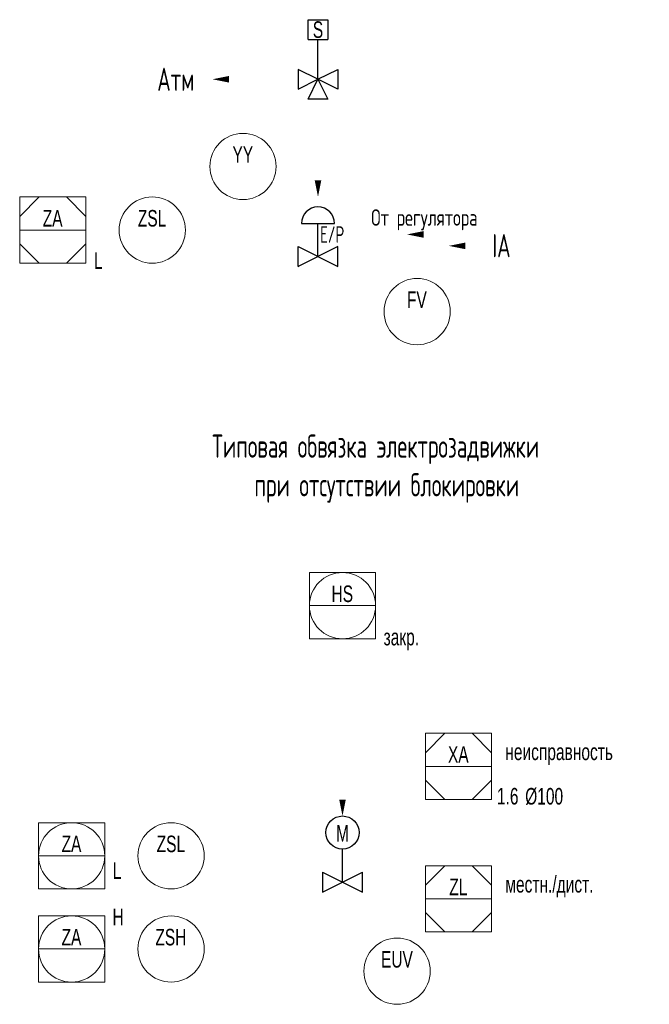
# Paper-space layout 'Технология производства' of a CAD drawing. Header units: millimetres. Extents: x -55 to 5243, y -1379 to 1818.
# Tile 3 of 7: x 899 to 994, y 97 to 245. Entities that reach past the tile are written whole.
import ezdxf
from ezdxf.enums import TextEntityAlignment as Align

# ---------------------------------------------------------------- set-up
doc = ezdxf.new("R2018")
doc.units = ezdxf.units.MM
for name, color, linetype, lineweight in [('text-2.5', 235, 'Continuous', 20), ('TEXT2.5', 244, 'Continuous', 20), ('Маска', 92, 'Continuous', 0), ('Прибор КИП', 1, 'Continuous', 20), ('Существующие  оборудование', 7, 'Continuous', 25)]:
    doc.layers.add(name, color=color, linetype=linetype, lineweight=lineweight)
doc.styles.add('1 List - 2.5', font='wwcade.shx', dxfattribs={"width": 0.7, "oblique": 15, "height": 2.5})
doc.styles.add('25', font='wwcade.shx', dxfattribs={"width": 0.7, "height": 2.5})
doc.styles.add('ГОСТ 2.304', font='CS_Gost2304.shx', dxfattribs={"width": 0.8})

# ---------------------------------------------------------------- blocks, each defined once
blk = doc.blocks.new('*U148')
at = {"layer": 'text-2.5', "style": '1 List - 2.5', "oblique": 15, "width": 0.7, "flags": 5}
blk.add_attdef('NAME_PIPE_TEG', (8.03, 1.83), '', height=2.5, dxfattribs=at)
at = {"layer": 'text-2.5', "lineweight": 30, "oblique": 15, "width": 0.7, "flags": 104}
for tag, p in [('DN', (4.88, -3.12)), ('PN', (4.86, -6.14))]:
    blk.add_attdef(tag, text='', height=2.5, dxfattribs=at).set_placement(p, align=Align.MIDDLE_CENTER)
at = {"color": 3, "lineweight": 0}
blk.add_wipeout([(-3, 1.5), (3, 1.5), (3, -1.5), (1.5, -3), (-1.5, -3), (-3, -1.5), (-3, -1.5)], dxfattribs=at).dxf.layer = 'Маска'
for p, q in [((0, 0), (-3, 1.5)), ((-3, 1.5), (-3, -1.5)), ((0, 0), (3, 1.5)), ((3, 1.5), (3, -1.5)), ((-3, -1.5), (0, 0)), ((-1.5, -3), (0, 0)), ((3, -1.5), (0, 0)), ((0, 0), (1.5, -3)), ((1.5, -3), (-1.5, -3))]:
    blk.add_line(p, q)
at = {"layer": 'text-2.5', "lineweight": 30, "oblique": 15, "width": 0.7, "flags": 104}
blk.add_attdef('INDIFIK', text='', height=2.5, dxfattribs=at).set_placement((-0.03, 3), align=Align.MIDDLE_CENTER)
blk = doc.blocks.new('*U147')
for p, q in [((-1.5, 6), (-1.5, 9)), ((-1.5, 9), (1.5, 9)), ((1.5, 9), (1.5, 6)), ((-1.5, 6), (1.5, 6)), ((0, 0), (0, 6))]:
    blk.add_line(p, q)
at = {"layer": 'TEXT2.5', "style": '25', "width": 0.7, "flags": 8}
blk.add_attdef('FUNCTION', text='', height=2.5, dxfattribs=at).set_placement((0, 7.5), align=Align.MIDDLE_CENTER)
blk = doc.blocks.new('*U155')
for p, q in [((-2.5, 5), (2.5, 5)), ((0, 0), (0, 5)), ((-3, -1.5), (3, 1.5)), ((-3, 1.5), (-3, -1.5)), ((-3, 1.5), (3, -1.5)), ((3, -1.5), (3, 1.5))]:
    blk.add_line(p, q)
blk.add_arc((0, 5), 2.5, 0, 180)
at = {"layer": 'text-2.5', "style": '1 List - 2.5', "oblique": 15, "width": 0.7, "flags": 1}
for tag, p in [('NAME_PIPE_TEG', (20.62, 3.83)), ('MARKA', (25.77, -6.39)), ('KV', (25.28, -9.57))]:
    blk.add_attdef(tag, p, '', height=2.5, dxfattribs=at)
at = {"layer": 'text-2.5', "lineweight": 30, "oblique": 15, "width": 0.7, "flags": 104}
for tag, p in [('DN', (27.55, 1.41)), ('PN', (27.65, -1.74))]:
    blk.add_attdef(tag, text='', height=2.5, dxfattribs=at).set_placement(p, align=Align.MIDDLE_CENTER)
at = {"color": 3, "lineweight": 0}
blk.add_wipeout([(-3, -1.5), (3, -1.5), (3, 1.5), (-3, 1.5)], dxfattribs=at).dxf.layer = 'Маска'
for p, q in [((0, 0), (0, 5)), ((-3, -1.5), (-3, 1.5)), ((-3, 1.5), (3, -1.5)), ((3, 1.5), (-3, -1.5)), ((3, -1.5), (3, 1.5))]:
    blk.add_line(p, q)
at = {"layer": 'text-2.5', "style": '1 List - 2.5', "oblique": 15, "width": 0.7, "flags": 4}
blk.add_attdef('POSITION_MECHANISM_FC', text='', height=2.5, dxfattribs=at).set_placement((0.01, -3), align=Align.MIDDLE_CENTER)
blk = doc.blocks.new('*U152')
blk.add_lwpolyline([(0, 0, 0, 2, 0), (5, 0, 3, 3, 0)], format="xyseb")
blk = doc.blocks.new('*U231')
blk.add_circle((0, 0), 5)
at = {"layer": 'text-2.5', "style": '25', "width": 0.7}
for tag, p, flags in [('HH2', (6.2, 13), 8), ('HH1', (6.2, 9), 8), ('H2', (6.2, 5), 8), ('H1', (6.2, 1), 8), ('FAILMODE', (-5.62, -8.2), 9)]:
    blk.add_attdef(tag, p, '', height=2.5, dxfattribs=dict(at, flags=flags))
at = {"layer": 'text-2.5', "style": '25', "width": 0.7, "flags": 8}
for tag, p in [('NOTE', (-7, 7.5)), ('L1', (6.2, -1)), ('L2', (6.2, -5)), ('LL1', (6.2, -9)), ('LL2', (6.2, -13))]:
    blk.add_attdef(tag, text='', height=2.5, dxfattribs=at).set_placement(p, align=Align.TOP_LEFT)
for tag, p in [('FUNCTION', (-0.03, 1.79)), ('TAG', (0, -2.04))]:
    blk.add_attdef(tag, text='', height=2.5, dxfattribs=at).set_placement(p, align=Align.MIDDLE_CENTER)
blk = doc.blocks.new('*U150')
blk.add_lwpolyline([(0, 0, 0, 2, 0), (0, 5, 3, 3, 0)], format="xyseb")
blk = doc.blocks.new('*U232')
blk.add_circle((0, 0), 5)
at = {"layer": 'text-2.5', "style": '25', "width": 0.7}
for tag, p, flags in [('HH2', (6.2, 13), 8), ('HH1', (6.2, 9), 8), ('H2', (6.2, 5), 8), ('H1', (6.2, 1), 8), ('FAILMODE', (-5.62, -8.2), 9)]:
    blk.add_attdef(tag, p, '', height=2.5, dxfattribs=dict(at, flags=flags))
at = {"layer": 'text-2.5', "style": '25', "width": 0.7, "flags": 8}
for tag, p in [('NOTE', (-7, 7.5)), ('L1', (6.2, -1)), ('L2', (6.2, -5)), ('LL1', (6.2, -9)), ('LL2', (6.2, -13))]:
    blk.add_attdef(tag, text='', height=2.5, dxfattribs=at).set_placement(p, align=Align.TOP_LEFT)
for tag, p in [('FUNCTION', (-0.03, 1.79)), ('TAG', (0, -2.04))]:
    blk.add_attdef(tag, text='', height=2.5, dxfattribs=at).set_placement(p, align=Align.MIDDLE_CENTER)
blk = doc.blocks.new('*U233')
blk.add_circle((0, 0), 5)
at = {"layer": 'text-2.5', "style": '25', "width": 0.7}
for tag, p, flags in [('HH2', (6.2, 13), 8), ('HH1', (6.2, 9), 8), ('H2', (6.2, 5), 8), ('H1', (6.2, 1), 8), ('FAILMODE', (-5.62, -8.2), 9)]:
    blk.add_attdef(tag, p, '', height=2.5, dxfattribs=dict(at, flags=flags))
at = {"layer": 'text-2.5', "style": '25', "width": 0.7, "flags": 8}
for tag, p in [('NOTE', (-7, 7.5)), ('L1', (6.2, -1)), ('L2', (6.2, -5)), ('LL1', (6.2, -9)), ('LL2', (6.2, -13))]:
    blk.add_attdef(tag, text='', height=2.5, dxfattribs=at).set_placement(p, align=Align.TOP_LEFT)
for tag, p in [('FUNCTION', (-0.03, 1.79)), ('TAG', (0, -2.04))]:
    blk.add_attdef(tag, text='', height=2.5, dxfattribs=at).set_placement(p, align=Align.MIDDLE_CENTER)
blk = doc.blocks.new('*U235')
at = {"color": 0}
for p, q in [((-5, 2.07), (-2.07, 5)), ((-4.82, 5), (4.82, 5)), ((5, 2.07), (2.07, 5)), ((-5, -2.07), (-2.07, -5)), ((5, -2.07), (2.07, -5)), ((-4.82, -5), (4.82, -5))]:
    blk.add_line(p, q, dxfattribs=at)
for p, q in [((-4.82, 5), (4.82, 5)), ((-5, 0), (5, 0)), ((-4.82, -5), (4.82, -5))]:
    blk.add_line(p, q)
blk.add_lwpolyline([(-5, -5), (5, -5), (5, 5), (-5, 5)], close=True)
at = {"layer": 'text-2.5', "style": '25', "width": 0.7}
for tag, p, flags in [('HH2', (6.2, 13), 8), ('HH1', (6.2, 9), 8), ('H2', (6.2, 5), 8), ('H1', (6.2, 1), 8), ('FAILMODE', (-5.62, -8.2), 9)]:
    blk.add_attdef(tag, p, '', height=2.5, dxfattribs=dict(at, flags=flags))
at = {"layer": 'text-2.5', "style": '25', "width": 0.7, "flags": 8}
for tag, p in [('FUNCTION', (-0.03, 1.79)), ('TAG', (0, -2.04))]:
    blk.add_attdef(tag, text='', height=2.5, dxfattribs=at).set_placement(p, align=Align.MIDDLE_CENTER)
for tag, p in [('L1', (6.2, -1)), ('L2', (6.2, -5)), ('LL1', (6.2, -9)), ('LL2', (6.2, -13))]:
    blk.add_attdef(tag, text='', height=2.5, dxfattribs=at).set_placement(p, align=Align.TOP_LEFT)
blk = doc.blocks.new('*U153')
blk.add_lwpolyline([(0, 0, 0, 2, 0), (5, 0, 3, 3, 0)], format="xyseb")
blk = doc.blocks.new('*U154')
blk.add_lwpolyline([(0, 0, 0, 2, 0), (5, 0, 3, 3, 0)], format="xyseb")
blk = doc.blocks.new('*U163')
blk.add_circle((0.01, 7.5), 2.5)
at = {"layer": 'text-2.5', "style": '1 List - 2.5', "oblique": 15, "width": 0.7, "flags": 1}
for tag, p in [('MARKA', (22.98, 16.7)), ('MOTOR_POWER', (31.09, 13.02)), ('NAME_PIPE_TEG', (21.5, 9.6))]:
    blk.add_attdef(tag, p, '', height=2.5, dxfattribs=at)
at = {"layer": 'text-2.5', "lineweight": 30, "oblique": 15, "width": 0.7, "flags": 104}
for tag, p in [('PN', (23.31, 14.24)), ('DN', (27.57, 14.24))]:
    blk.add_attdef(tag, text='', height=2.5, dxfattribs=at).set_placement(p, align=Align.MIDDLE_CENTER)
at = {"layer": 'text-2.5', "style": '25', "width": 0.7, "flags": 8}
blk.add_attdef('FUNCTION', text='', height=2.5, dxfattribs=at).set_placement((0.01, 7.4), align=Align.MIDDLE_CENTER)
at = {"color": 3, "lineweight": 0}
blk.add_wipeout([(3, 1.5), (-3, 1.5), (-3, -1.5), (3, -1.5)], dxfattribs=at).dxf.layer = 'Маска'
for p, q in [((0.01, 0), (0.01, 5)), ((-2.99, -1.49), (3.01, 1.5)), ((-2.99, 1.5), (-2.99, -1.5)), ((-2.99, 1.5), (3.01, -1.5)), ((3.01, -1.5), (3.01, 1.5))]:
    blk.add_line(p, q)
blk = doc.blocks.new('*U243')
blk.add_circle((0, 0), 5)
at = {"layer": 'text-2.5', "style": '25', "width": 0.7}
for tag, p, flags in [('HH2', (6.2, 13), 8), ('HH1', (6.2, 9), 8), ('H2', (6.2, 5), 8), ('H1', (6.2, 1), 8), ('FAILMODE', (-5.62, -8.2), 9)]:
    blk.add_attdef(tag, p, '', height=2.5, dxfattribs=dict(at, flags=flags))
at = {"layer": 'text-2.5', "style": '25', "width": 0.7, "flags": 8}
for tag, p in [('NOTE', (-7, 7.5)), ('L1', (6.2, -1)), ('L2', (6.2, -5)), ('LL1', (6.2, -9)), ('LL2', (6.2, -13))]:
    blk.add_attdef(tag, text='', height=2.5, dxfattribs=at).set_placement(p, align=Align.TOP_LEFT)
for tag, p in [('FUNCTION', (-0.03, 1.79)), ('TAG', (0, -2.04))]:
    blk.add_attdef(tag, text='', height=2.5, dxfattribs=at).set_placement(p, align=Align.MIDDLE_CENTER)
blk = doc.blocks.new('*U244')
blk.add_circle((0, 0), 5)
at = {"layer": 'text-2.5', "style": '25', "width": 0.7}
for tag, p, flags in [('HH2', (6.2, 13), 8), ('HH1', (6.2, 9), 8), ('H2', (6.2, 5), 8), ('H1', (6.2, 1), 8), ('FAILMODE', (-5.62, -8.2), 9)]:
    blk.add_attdef(tag, p, '', height=2.5, dxfattribs=dict(at, flags=flags))
at = {"layer": 'text-2.5', "style": '25', "width": 0.7, "flags": 8}
for tag, p in [('NOTE', (-7, 7.5)), ('L1', (6.2, -1)), ('L2', (6.2, -5)), ('LL1', (6.2, -9)), ('LL2', (6.2, -13))]:
    blk.add_attdef(tag, text='', height=2.5, dxfattribs=at).set_placement(p, align=Align.TOP_LEFT)
for tag, p in [('FUNCTION', (-0.03, 1.79)), ('TAG', (0, -2.04))]:
    blk.add_attdef(tag, text='', height=2.5, dxfattribs=at).set_placement(p, align=Align.MIDDLE_CENTER)
blk = doc.blocks.new('*U164')
blk.add_lwpolyline([(0, 0, 0, 2, 0), (0, 5, 3, 3, 0)], format="xyseb")
blk = doc.blocks.new('*U245')
blk.add_circle((0, 0), 5)
at = {"layer": 'text-2.5', "style": '25', "width": 0.7}
for tag, p, flags in [('HH2', (6.2, 13), 8), ('HH1', (6.2, 9), 8), ('H2', (6.2, 5), 8), ('H1', (6.2, 1), 8), ('FAILMODE', (-5.62, -8.2), 9)]:
    blk.add_attdef(tag, p, '', height=2.5, dxfattribs=dict(at, flags=flags))
at = {"layer": 'text-2.5', "style": '25', "width": 0.7, "flags": 8}
for tag, p in [('NOTE', (-7, 7.5)), ('L1', (6.2, -1)), ('L2', (6.2, -5)), ('LL1', (6.2, -9)), ('LL2', (6.2, -13))]:
    blk.add_attdef(tag, text='', height=2.5, dxfattribs=at).set_placement(p, align=Align.TOP_LEFT)
for tag, p in [('FUNCTION', (-0.03, 1.79)), ('TAG', (0, -2.04))]:
    blk.add_attdef(tag, text='', height=2.5, dxfattribs=at).set_placement(p, align=Align.MIDDLE_CENTER)
blk = doc.blocks.new('*U249')
at = {"color": 0}
for p, q in [((-5, 2.07), (-2.07, 5)), ((-4.82, 5), (4.82, 5)), ((5, 2.07), (2.07, 5)), ((-5, -2.07), (-2.07, -5)), ((5, -2.07), (2.07, -5)), ((-4.82, -5), (4.82, -5))]:
    blk.add_line(p, q, dxfattribs=at)
for p, q in [((-4.82, 5), (4.82, 5)), ((-5, 0), (5, 0)), ((-4.82, -5), (4.82, -5))]:
    blk.add_line(p, q)
blk.add_lwpolyline([(-5, -5), (5, -5), (5, 5), (-5, 5)], close=True)
at = {"layer": 'text-2.5', "style": '25', "width": 0.7}
for tag, p, flags in [('HH2', (6.2, 13), 8), ('HH1', (6.2, 9), 8), ('H2', (6.2, 5), 8), ('H1', (6.2, 1), 8), ('FAILMODE', (-5.62, -8.2), 9)]:
    blk.add_attdef(tag, p, '', height=2.5, dxfattribs=dict(at, flags=flags))
at = {"layer": 'text-2.5', "style": '25', "width": 0.7, "flags": 8}
for tag, p in [('FUNCTION', (-0.03, 1.79)), ('TAG', (0, -2.04))]:
    blk.add_attdef(tag, text='', height=2.5, dxfattribs=at).set_placement(p, align=Align.MIDDLE_CENTER)
for tag, p in [('L1', (6.2, -1)), ('L2', (6.2, -5)), ('LL1', (6.2, -9)), ('LL2', (6.2, -13))]:
    blk.add_attdef(tag, text='', height=2.5, dxfattribs=at).set_placement(p, align=Align.TOP_LEFT)
blk = doc.blocks.new('*U250')
at = {"color": 0}
for p, q in [((-5, 2.07), (-2.07, 5)), ((-4.82, 5), (4.82, 5)), ((5, 2.07), (2.07, 5)), ((-5, -2.07), (-2.07, -5)), ((5, -2.07), (2.07, -5)), ((-4.82, -5), (4.82, -5))]:
    blk.add_line(p, q, dxfattribs=at)
for p, q in [((-4.82, 5), (4.82, 5)), ((-5, 0), (5, 0)), ((-4.82, -5), (4.82, -5))]:
    blk.add_line(p, q)
blk.add_lwpolyline([(-5, -5), (5, -5), (5, 5), (-5, 5)], close=True)
at = {"layer": 'text-2.5', "style": '25', "width": 0.7}
for tag, p, flags in [('HH2', (6.2, 13), 8), ('HH1', (6.2, 9), 8), ('H2', (6.2, 5), 8), ('H1', (6.2, 1), 8), ('FAILMODE', (-5.62, -8.2), 9)]:
    blk.add_attdef(tag, p, '', height=2.5, dxfattribs=dict(at, flags=flags))
at = {"layer": 'text-2.5', "style": '25', "width": 0.7, "flags": 8}
for tag, p in [('FUNCTION', (-0.03, 1.79)), ('TAG', (0, -2.04))]:
    blk.add_attdef(tag, text='', height=2.5, dxfattribs=at).set_placement(p, align=Align.MIDDLE_CENTER)
for tag, p in [('L1', (6.2, -1)), ('L2', (6.2, -5)), ('LL1', (6.2, -9)), ('LL2', (6.2, -13))]:
    blk.add_attdef(tag, text='', height=2.5, dxfattribs=at).set_placement(p, align=Align.TOP_LEFT)
blk = doc.blocks.new('*U246')
for p, q in [((-4.82, 5), (4.82, 5)), ((-5, 0), (5, 0)), ((-4.82, -5), (4.82, -5))]:
    blk.add_line(p, q)
at = {"color": 0}
for p, q in [((-4.82, 5), (4.82, 5)), ((-4.82, -5), (4.82, -5))]:
    blk.add_line(p, q, dxfattribs=at)
blk.add_lwpolyline([(-5, -5), (5, -5), (5, 5), (-5, 5)], close=True)
blk.add_circle((0, 0), 5)
at = {"layer": 'text-2.5', "style": '25', "width": 0.7}
for tag, p, flags in [('HH2', (6.2, 13), 8), ('HH1', (6.2, 9), 8), ('H2', (6.2, 5), 8), ('H1', (6.2, 1), 8), ('FAILMODE', (-5.62, -8.2), 9)]:
    blk.add_attdef(tag, p, '', height=2.5, dxfattribs=dict(at, flags=flags))
at = {"layer": 'text-2.5', "style": '25', "width": 0.7, "flags": 8}
for tag, p in [('FUNCTION', (-0.03, 1.79)), ('TAG', (0, -2.04))]:
    blk.add_attdef(tag, text='', height=2.5, dxfattribs=at).set_placement(p, align=Align.MIDDLE_CENTER)
for tag, p in [('L1', (6.2, -1)), ('L2', (6.2, -5)), ('LL1', (6.2, -9)), ('LL2', (6.2, -13))]:
    blk.add_attdef(tag, text='', height=2.5, dxfattribs=at).set_placement(p, align=Align.TOP_LEFT)
blk = doc.blocks.new('*U247')
for p, q in [((-4.82, 5), (4.82, 5)), ((-5, 0), (5, 0)), ((-4.82, -5), (4.82, -5))]:
    blk.add_line(p, q)
at = {"color": 0}
for p, q in [((-4.82, 5), (4.82, 5)), ((-4.82, -5), (4.82, -5))]:
    blk.add_line(p, q, dxfattribs=at)
blk.add_lwpolyline([(-5, -5), (5, -5), (5, 5), (-5, 5)], close=True)
blk.add_circle((0, 0), 5)
at = {"layer": 'text-2.5', "style": '25', "width": 0.7}
for tag, p, flags in [('HH2', (6.2, 13), 8), ('HH1', (6.2, 9), 8), ('H2', (6.2, 5), 8), ('H1', (6.2, 1), 8), ('FAILMODE', (-5.62, -8.2), 9)]:
    blk.add_attdef(tag, p, '', height=2.5, dxfattribs=dict(at, flags=flags))
at = {"layer": 'text-2.5', "style": '25', "width": 0.7, "flags": 8}
for tag, p in [('FUNCTION', (-0.03, 1.79)), ('TAG', (0, -2.04))]:
    blk.add_attdef(tag, text='', height=2.5, dxfattribs=at).set_placement(p, align=Align.MIDDLE_CENTER)
for tag, p in [('L1', (6.2, -1)), ('L2', (6.2, -5)), ('LL1', (6.2, -9)), ('LL2', (6.2, -13))]:
    blk.add_attdef(tag, text='', height=2.5, dxfattribs=at).set_placement(p, align=Align.TOP_LEFT)
blk = doc.blocks.new('*U248')
for p, q in [((-4.82, 5), (4.82, 5)), ((-5, 0), (5, 0)), ((-4.82, -5), (4.82, -5))]:
    blk.add_line(p, q)
at = {"color": 0}
for p, q in [((-4.82, 5), (4.82, 5)), ((-4.82, -5), (4.82, -5))]:
    blk.add_line(p, q, dxfattribs=at)
blk.add_lwpolyline([(-5, -5), (5, -5), (5, 5), (-5, 5)], close=True)
blk.add_circle((0, 0), 5)
at = {"layer": 'text-2.5', "style": '25', "width": 0.7}
for tag, p, flags in [('HH2', (6.2, 13), 8), ('HH1', (6.2, 9), 8), ('H2', (6.2, 5), 8), ('H1', (6.2, 1), 8), ('FAILMODE', (-5.62, -8.2), 9)]:
    blk.add_attdef(tag, p, '', height=2.5, dxfattribs=dict(at, flags=flags))
at = {"layer": 'text-2.5', "style": '25', "width": 0.7, "flags": 8}
for tag, p in [('FUNCTION', (-0.03, 1.79)), ('TAG', (0, -2.04))]:
    blk.add_attdef(tag, text='', height=2.5, dxfattribs=at).set_placement(p, align=Align.MIDDLE_CENTER)
for tag, p in [('L1', (6.2, -1)), ('L2', (6.2, -5)), ('LL1', (6.2, -9)), ('LL2', (6.2, -13))]:
    blk.add_attdef(tag, text='', height=2.5, dxfattribs=at).set_placement(p, align=Align.TOP_LEFT)

psp = doc.layouts.new('Технология производства')

# ---------------------------------------------------------------- block references
at = {"xscale": 0.5, "yscale": 0.5, "zscale": 0.5}
for name, p in [('*U152', (928.14, 236.32)), ('*U150', (944.05, 218.57)), ('*U154', (957.48, 212.9)), ('*U153', (963.77, 211.17))]:
    psp.add_blockref(name, p, dxfattribs=at)
at = {"layer": 'Прибор КИП'}
ref = psp.add_blockref('*U232', (932.74, 223.16), dxfattribs=at)
ref.add_attrib('FUNCTION', 'YY', dxfattribs={"layer": 'text-2.5', "height": 2.5, "style": '25', "width": 0.7}).set_placement((932.71, 224.96), align=Align.MIDDLE_CENTER)
ref = psp.add_blockref('*U235', (904.05, 213.55), dxfattribs=at)
ref.add_attrib('FUNCTION', 'ZA', dxfattribs={"layer": 'TEXT2.5', "height": 2.5, "style": '25', "width": 0.7}).set_placement((904.02, 215.34), align=Align.MIDDLE_CENTER)
ref.add_attrib('L2', 'L', dxfattribs={"layer": 'TEXT2.5', "height": 2.5, "style": '25', "width": 0.7}).set_placement((910.25, 210.18), align=Align.TOP_LEFT)
ref = psp.add_blockref('*U233', (919.05, 213.55), dxfattribs=at)
ref.add_attrib('FUNCTION', 'ZSL', dxfattribs={"layer": 'text-2.5', "height": 2.5, "style": '25', "width": 0.7}).set_placement((919.02, 215.34), align=Align.MIDDLE_CENTER)
ref = psp.add_blockref('*U231', (959.01, 201.25), dxfattribs=at)
ref.add_attrib('FUNCTION', 'FV', dxfattribs={"layer": 'text-2.5', "height": 2.5, "style": '25', "width": 0.7}).set_placement((958.97, 203.04), align=Align.MIDDLE_CENTER)
ref = psp.add_blockref('*U246', (947.75, 156.85), dxfattribs=at)
ref.add_attrib('FUNCTION', 'HS', dxfattribs={"layer": 'text-2.5', "height": 2.5, "style": '25', "width": 0.7}).set_placement((947.72, 158.64), align=Align.MIDDLE_CENTER)
ref.add_attrib('L1', 'закр.', dxfattribs={"layer": 'text-2.5', "height": 2.5, "style": '25', "width": 0.7}).set_placement((953.95, 153.35), align=Align.TOP_LEFT)
ref = psp.add_blockref('*U247', (906.89, 119.08), dxfattribs=at)
ref.add_attrib('FUNCTION', 'ZA', dxfattribs={"layer": 'text-2.5', "height": 2.5, "style": '25', "width": 0.7}).set_placement((906.86, 120.88), align=Align.MIDDLE_CENTER)
ref.add_attrib('L1', 'L', dxfattribs={"layer": 'text-2.5', "height": 2.5, "style": '25', "width": 0.7}).set_placement((913.09, 118.08), align=Align.TOP_LEFT)
ref = psp.add_blockref('*U243', (921.89, 119.08), dxfattribs=at)
ref.add_attrib('FUNCTION', 'ZSL', dxfattribs={"layer": 'text-2.5', "height": 2.5, "style": '25', "width": 0.7}).set_placement((921.86, 120.88), align=Align.MIDDLE_CENTER)
ref = psp.add_blockref('*U248', (906.89, 105.01), dxfattribs=at)
ref.add_attrib('FUNCTION', 'ZA', dxfattribs={"layer": 'text-2.5', "height": 2.5, "style": '25', "width": 0.7}).set_placement((906.86, 106.8), align=Align.MIDDLE_CENTER)
ref.add_attrib('H1', 'H', (913.05, 108.6), dxfattribs={"layer": 'text-2.5', "height": 2.5, "style": '25', "width": 0.7})
ref = psp.add_blockref('*U244', (921.89, 105.01), dxfattribs=at)
ref.add_attrib('FUNCTION', 'ZSH', dxfattribs={"layer": 'text-2.5', "height": 2.5, "style": '25', "width": 0.7}).set_placement((921.86, 106.8), align=Align.MIDDLE_CENTER)
ref = psp.add_blockref('*U245', (955.99, 101.66), dxfattribs=at)
ref.add_attrib('FUNCTION', 'EUV', dxfattribs={"layer": 'text-2.5', "height": 2.5, "style": '25', "width": 0.7}).set_placement((955.96, 103.45), align=Align.MIDDLE_CENTER)
at = {"layer": 'Существующие  оборудование', "transparency": 16777216}
for name, p in [('*U148', (944.05, 236.32)), ('*U155', (944.05, 209.55))]:
    psp.add_blockref(name, p, dxfattribs=at)
ref = psp.add_blockref('*U163', (947.74, 115.09), dxfattribs=at)
ref.add_attrib('FUNCTION', 'M', dxfattribs={"layer": 'text-2.5', "height": 2.5, "style": '25', "width": 0.7}).set_placement((947.75, 122.48), align=Align.MIDDLE_CENTER)
lines = psp.add_mtext('\\W0.70000;%%C100', dxfattribs={"layer": 'text-2.5', "insert": (975.31, 129.32), "char_height": 2.5, "attachment_point": 1})
ref.add_attrib('DN', '', (975.31, 129.32), dxfattribs={"flags": 104}).embed_mtext(lines)
lines = psp.add_mtext('\\W0.70000;1.6', dxfattribs={"layer": 'text-2.5', "insert": (971.05, 129.33), "char_height": 2.5, "attachment_point": 1})
ref.add_attrib('PN', '', (971.05, 129.33), dxfattribs={"flags": 104}).embed_mtext(lines)

# ---------------------------------------------------------------- texts
at = {"style": 'ГОСТ 2.304'}
for s, height, width, p in [('От регулятора', 2.5, 0.9, (952.08, 214.2)), ('Типовая обвязка электрозадвижки', 3.5, 0.8, (928.09, 179.18)), ('при отсутствии блокировки', 3.5, 0.8, (934.46, 173.34))]:
    psp.add_text(s, height=height, dxfattribs=dict(at, width=width)).set_placement(p)
at = {"char_height": 3.5, "attachment_point": 5, "style": 'ГОСТ 2.304'}
for s, insert, width in [('Атм', (922.6, 236.32), 6.9036), ('IA', (971.73, 211.2), 21)]:
    psp.add_mtext(s, dxfattribs=dict(at, insert=insert, width=width))

# ---------------------------------------------------------------- next in the draw order: block references
at = {"xscale": 0.5, "yscale": 0.5, "zscale": 0.5}
psp.add_blockref('*U164', (947.75, 125.08), dxfattribs=at)
at = {"layer": 'Прибор КИП'}
ref = psp.add_blockref('*U250', (965.25, 132.58), dxfattribs=at)
ref.add_attrib('FUNCTION', 'ХА', dxfattribs={"layer": 'TEXT2.5', "height": 2.5, "style": '25', "width": 0.7}).set_placement((965.22, 134.38), align=Align.MIDDLE_CENTER)
ref.add_attrib('H2', 'неисправность', (972.31, 133.53), dxfattribs={"layer": 'TEXT2.5', "height": 2.5, "style": '25', "width": 0.7})
ref = psp.add_blockref('*U249', (965.25, 112.58), dxfattribs=at)
ref.add_attrib('FUNCTION', 'ZL', dxfattribs={"layer": 'TEXT2.5', "height": 2.5, "style": '25', "width": 0.7}).set_placement((965.22, 114.38), align=Align.MIDDLE_CENTER)
ref.add_attrib('H2', 'местн./дист.', (972.31, 113.53), dxfattribs={"layer": 'TEXT2.5', "height": 2.5, "style": '25', "width": 0.7})
at = {"layer": 'Существующие  оборудование', "transparency": 16777216}
ref = psp.add_blockref('*U147', (944.05, 236.32), dxfattribs=at)
ref.add_attrib('FUNCTION', 'S', dxfattribs={"layer": 'TEXT2.5', "height": 2.5, "style": '25', "width": 0.7}).set_placement((944.05, 243.82), align=Align.MIDDLE_CENTER)

# ---------------------------------------------------------------- next in the draw order: texts
at = {"insert": (946.19, 212.89), "char_height": 2.5, "width": 21, "attachment_point": 5, "style": 'ГОСТ 2.304'}
psp.add_mtext('Е/P', dxfattribs=at)

doc.saveas('drawing.dxf')
